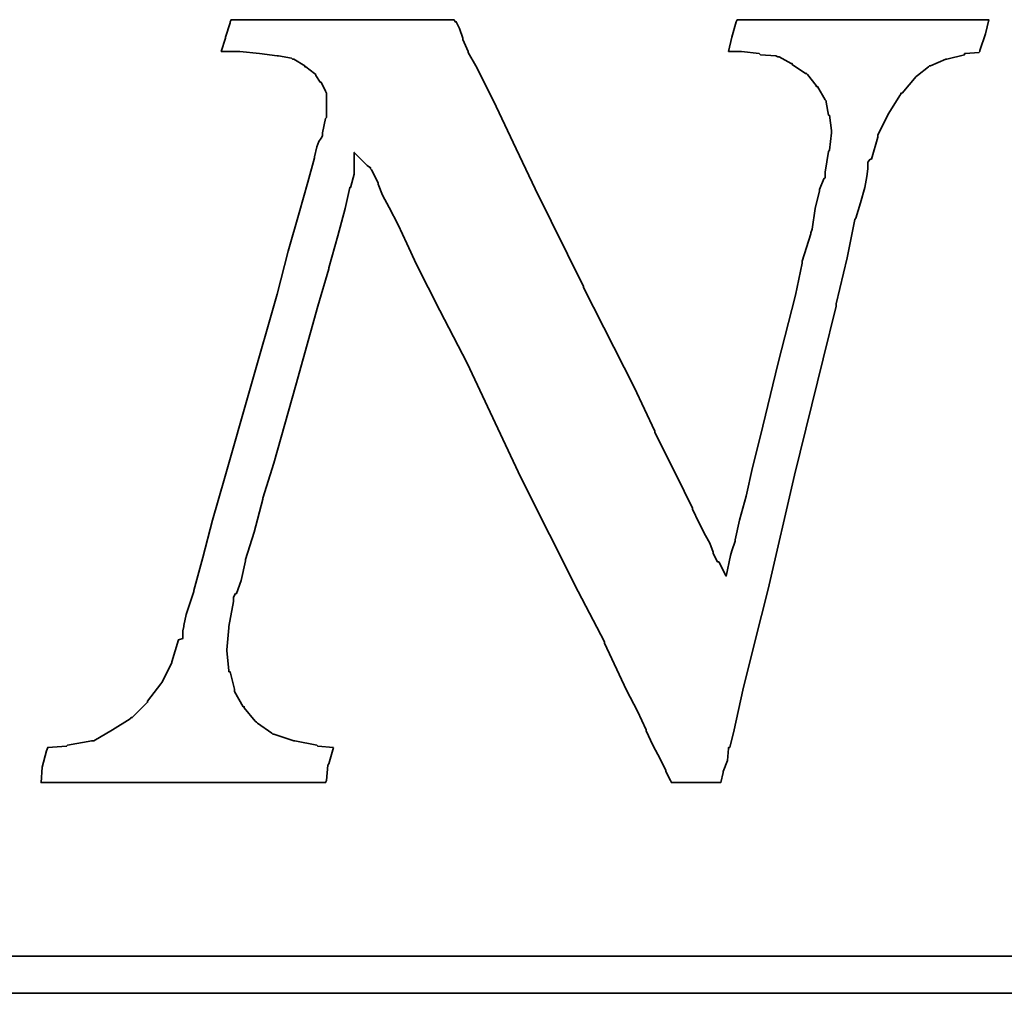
# Model space of a CAD drawing. Header units: millimetres. Extents: x -69 to 445, y -85 to 100.
# Tile 108 of 112: x 297.33 to 299.93, y 2.38 to 4.95. Entities that reach past the tile are written whole.
import ezdxf

# ---------------------------------------------------------------- set-up
doc = ezdxf.new("R2010")
doc.units = ezdxf.units.MM
doc.layers.add('DIM', color=4, linetype='Continuous')
doc.layers.add('layer 1', color=7, linetype='Continuous')

# ---------------------------------------------------------------- blocks, each defined once
blk = doc.blocks.new('TBI MOTION logo(完整正式版)')
at = {"layer": 'layer 1', "color": 22, "lineweight": 35}
for points, knots in [([(58.92625, -7.91875), (58.92625, -7.91875), (58.58625, -7.89375), (58.58625, -7.89375), (58.58625, -7.89375), (58.58625, -7.89375), (58.56625, -7.87125), (58.56625, -7.87125), (58.56625, -7.87125), (58.56625, -7.87125), (58.08375, -7.77375), (58.08375, -7.77375), (58.08375, -7.77375), (58.08375, -7.77375), (58.06125, -7.77375), (58.06125, -7.77375), (58.06125, -7.77375), (58.06125, -7.77375), (57.62625, -7.63125), (57.62625, -7.63125), (57.62625, -7.63125), (57.62625, -7.63125), (57.60625, -7.63125), (57.60625, -7.63125), (57.60625, -7.63125), (57.60625, -7.63125), (57.58125, -7.60625), (57.58125, -7.60625), (57.58125, -7.60625), (57.58125, -7.60625), (57.26625, -7.38875), (57.26625, -7.38875), (57.26625, -7.38875), (57.26625, -7.38875), (57.24625, -7.36875), (57.24625, -7.36875), (57.24625, -7.36875), (57.24625, -7.36875), (57.22125, -7.34375), (57.22125, -7.34375), (57.22125, -7.34375), (57.22125, -7.34375), (56.98125, -7.05375), (56.98125, -7.05375), (56.98125, -7.05375), (56.98125, -7.05375), (56.98125, -7.02875), (56.98125, -7.02875), (56.98125, -7.02875), (56.98125, -7.02875), (56.95625, -7.02875), (56.95625, -7.02875), (56.95625, -7.02875), (56.95625, -7.02875), (56.76625, -6.69625), (56.76625, -6.69625), (56.76625, -6.69625), (56.76625, -6.69625), (56.76625, -6.67125), (56.76625, -6.67125), (56.76625, -6.67125), (56.76625, -6.67125), (56.76625, -6.64875), (56.76625, -6.64875), (56.76625, -6.64875), (56.76625, -6.64875), (56.67125, -6.26375), (56.67125, -6.26375), (56.67125, -6.26375), (56.67125, -6.26375), (56.64625, -6.26375), (56.64625, -6.26375), (56.64625, -6.26375), (56.64625, -6.26375), (56.64625, -6.23875), (56.64625, -6.23875), (56.64625, -6.23875), (56.64625, -6.23875), (56.59625, -5.80875), (56.59625, -5.80875), (56.59625, -5.80875), (56.59625, -5.80875), (56.59625, -5.78375), (56.59625, -5.78375), (56.59625, -5.78375), (56.59625, -5.78375), (56.64625, -5.30375), (56.64625, -5.30375), (56.64625, -5.30375), (56.64625, -5.30375), (56.64625, -5.27875), (56.64625, -5.27875), (56.64625, -5.27875), (56.64625, -5.27875), (56.74125, -4.72875), (56.74125, -4.72875), (56.74125, -4.72875), (56.74125, -4.72875), (56.74125, -4.67875), (56.74125, -4.67875), (56.74125, -4.67875), (56.74125, -4.67875), (56.74125, -4.63375), (56.74125, -4.63375), (56.74125, -4.63375), (56.74125, -4.63375), (56.79125, -4.55875), (56.79125, -4.55875), (56.79125, -4.55875), (56.79125, -4.55875), (56.81125, -4.55875), (56.81125, -4.55875), (56.81125, -4.55875), (56.81125, -4.55875), (56.91125, -4.27375), (56.91125, -4.27375), (56.91125, -4.27375), (56.91125, -4.27375), (57.00625, -3.83874), (57.00625, -3.83874), (57.00625, -3.83874), (57.00625, -3.83874), (57.00625, -3.81374), (57.00625, -3.81374), (57.00625, -3.81374), (57.00625, -3.81374), (57.19875, -3.21374), (57.19875, -3.21374), (57.19875, -3.21374), (57.19875, -3.21374), (57.38625, -2.49625), (57.38625, -2.49625), (57.38625, -2.49625), (57.38625, -2.49625), (57.38625, -2.47374), (57.38625, -2.47374), (57.38625, -2.47374), (57.38625, -2.47374), (57.62625, -1.70375), (57.62625, -1.70375), (57.62625, -1.70375), (57.62625, -1.70375), (58.10625, 0.00125), (58.10625, 0.00125), (58.10625, 0.00125), (58.10625, 0.00125), (58.58625, 1.72625), (58.58625, 1.72625), (58.58625, 1.72625), (58.58625, 1.72625), (58.82625, 2.54125), (58.82625, 2.54125), (58.82625, 2.54125), (58.82625, 2.54125), (58.82625, 2.56374), (58.82625, 2.56374), (58.82625, 2.56374), (58.82625, 2.56374), (59.02125, 3.26125), (59.02125, 3.26125), (59.02125, 3.26125), (59.02125, 3.26125), (59.18625, 3.86125), (59.18625, 3.86125), (59.18625, 3.86125), (59.18625, 3.86125), (59.28625, 4.31875), (59.28625, 4.31875), (59.28625, 4.31875), (59.28625, 4.31875), (59.30625, 4.31875), (59.30625, 4.31875), (59.30625, 4.31875), (59.30625, 4.31875), (59.30625, 4.34125), (59.30625, 4.34125), (59.30625, 4.34125), (59.30625, 4.34125), (59.38125, 4.60625), (59.38125, 4.60625), (59.38125, 4.60625), (59.38125, 4.60625), (59.38125, 4.65125), (59.38125, 4.65125), (59.38125, 4.65125), (59.38125, 4.65125), (59.38125, 5.08625), (59.38125, 5.08625), (59.38125, 5.08625), (59.38125, 5.08625), (59.66625, 4.79624), (59.66625, 4.79624), (59.66625, 4.79624), (59.66625, 4.79624), (59.74125, 4.75124), (59.74125, 4.75124), (59.74125, 4.75124), (59.74125, 4.75124), (59.74125, 4.72624), (59.74125, 4.72624), (59.74125, 4.72624), (59.74125, 4.72624), (59.76125, 4.70124), (59.76125, 4.70124), (59.76125, 4.70124), (59.76125, 4.70124), (59.81125, 4.60625), (59.81125, 4.60625), (59.81125, 4.60625), (59.81125, 4.60625), (59.90625, 4.41125), (59.90625, 4.41125), (59.90625, 4.41125), (59.90625, 4.41125), (59.90625, 4.39125), (59.90625, 4.39125), (59.90625, 4.39125), (59.90625, 4.39125), (60.00375, 4.15124), (60.00375, 4.15124), (60.00375, 4.15124), (60.00375, 4.15124), (60.14625, 3.88374), (60.14625, 3.88374), (60.14625, 3.88374), (60.14625, 3.88374), (60.34125, 3.50124), (60.34125, 3.50124), (60.34125, 3.50124), (60.34125, 3.50124), (60.53125, 3.09125), (60.53125, 3.09125), (60.53125, 3.09125), (60.53125, 3.09125), (60.74625, 2.63625), (60.74625, 2.63625), (60.74625, 2.63625), (60.74625, 2.63625), (61.25125, 1.63124), (61.25125, 1.63124), (61.25125, 1.63124), (61.25125, 1.63124), (61.85125, 0.47625), (61.85125, 0.47625), (61.85125, 0.47625), (61.85125, 0.47625), (63.02625, -2.01874), (63.02625, -2.01874), (63.02625, -2.01874), (63.02625, -2.01874), (64.27625, -4.51374), (64.27625, -4.51374), (64.27625, -4.51374), (64.27625, -4.51374), (64.85125, -5.61375), (64.85125, -5.61375), (64.85125, -5.61375), (64.85125, -5.61375), (64.85125, -5.64125), (64.85125, -5.64125), (64.85125, -5.64125), (64.85125, -5.64125), (65.32875, -6.67125), (65.32875, -6.67125), (65.32875, -6.67125), (65.32875, -6.67125), (65.57125, -7.12875), (65.57125, -7.12875), (65.57125, -7.12875), (65.57125, -7.12875), (65.76125, -7.53625), (65.76125, -7.53625), (65.76125, -7.53625), (65.76125, -7.53625), (65.76125, -7.55625), (65.76125, -7.55625), (65.76125, -7.55625), (65.76125, -7.55625), (65.90375, -7.87125), (65.90375, -7.87125), (65.90375, -7.87125), (65.90375, -7.87125), (66.07125, -8.18125), (66.07125, -8.18125), (66.07125, -8.18125), (66.07125, -8.18125), (66.19125, -8.42375), (66.19125, -8.42375), (66.19125, -8.42375), (66.19125, -8.42375), (66.19125, -8.44375), (66.19125, -8.44375), (66.19125, -8.44375), (66.19125, -8.44375), (66.29125, -8.63875), (66.29125, -8.63875), (66.29125, -8.63875), (66.29125, -8.63875), (66.31125, -8.68625), (66.31125, -8.68625), (66.31125, -8.68625), (66.31125, -8.68625), (66.38375, -8.68625), (66.38375, -8.68625), (66.38375, -8.68625), (66.38375, -8.68625), (66.84125, -8.68625), (66.84125, -8.68625), (66.84125, -8.68625), (66.84125, -8.68625), (67.29625, -8.68625), (67.29625, -8.68625), (67.29625, -8.68625), (67.29625, -8.68625), (67.36625, -8.68625), (67.36625, -8.68625), (67.36625, -8.68625), (67.36625, -8.68625), (67.39125, -8.68625), (67.39125, -8.68625), (67.39125, -8.68625), (67.39125, -8.68625), (67.44125, -8.46875), (67.44125, -8.46875), (67.44125, -8.46875), (67.44125, -8.46875), (67.44125, -8.44375), (67.44125, -8.44375), (67.44125, -8.44375), (67.44125, -8.44375), (67.53625, -8.20375), (67.53625, -8.20375), (67.53625, -8.20375), (67.53625, -8.20375), (67.56125, -7.94375), (67.56125, -7.94375), (67.56125, -7.94375), (67.56125, -7.94375), (67.56125, -7.91875), (67.56125, -7.91875), (67.56125, -7.91875), (67.56125, -7.91875), (67.58625, -7.91875), (67.58625, -7.91875), (67.58625, -7.91875), (67.58625, -7.91875), (67.68125, -7.53625), (67.68125, -7.53625), (67.68125, -7.53625), (67.68125, -7.53625), (67.87375, -6.67125), (67.87375, -6.67125), (67.87375, -6.67125), (67.87375, -6.67125), (68.13625, -5.61375), (68.13625, -5.61375), (68.13625, -5.61375), (68.13625, -5.61375), (68.42375, -4.46374), (68.42375, -4.46374), (68.42375, -4.46374), (68.42375, -4.46374), (68.99875, -1.96874), (68.99875, -1.96874), (68.99875, -1.96874), (68.99875, -1.96874), (69.62625, 0.57625), (69.62625, 0.57625), (69.62625, 0.57625), (69.62625, 0.57625), (69.91125, 1.72625), (69.91125, 1.72625), (69.91125, 1.72625), (69.91125, 1.72625), (69.91125, 1.77625), (69.91125, 1.77625), (69.91125, 1.77625), (69.91125, 1.77625), (70.15125, 2.78124), (70.15125, 2.78124), (70.15125, 2.78124), (70.15125, 2.78124), (70.32125, 3.62125), (70.32125, 3.62125), (70.32125, 3.62125), (70.32125, 3.62125), (70.34125, 3.64625), (70.34125, 3.64625), (70.34125, 3.64625), (70.34125, 3.64625), (70.44125, 3.98125), (70.44125, 3.98125), (70.44125, 3.98125), (70.44125, 3.98125), (70.53625, 4.31875), (70.53625, 4.31875), (70.53625, 4.31875), (70.53625, 4.31875), (70.58125, 4.55875), (70.58125, 4.55875), (70.58125, 4.55875), (70.58125, 4.55875), (70.60625, 4.72624), (70.60625, 4.72624), (70.60625, 4.72624), (70.60625, 4.72624), (70.60625, 4.79624), (70.60625, 4.79624), (70.60625, 4.79624), (70.60625, 4.79624), (70.60625, 4.87125), (70.60625, 4.87125), (70.60625, 4.87125), (70.60625, 4.87125), (70.65625, 4.94125), (70.65625, 4.94125), (70.65625, 4.94125), (70.65625, 4.94125), (70.68125, 4.94125), (70.68125, 4.94125), (70.68125, 4.94125), (70.68125, 4.94125), (70.82125, 5.42125), (70.82125, 5.42125), (70.82125, 5.42125), (70.82125, 5.42125), (70.82125, 5.44625), (70.82125, 5.44625), (70.82125, 5.44625), (70.82125, 5.44625), (70.82125, 5.47125), (70.82125, 5.47125), (70.82125, 5.47125), (70.82125, 5.47125), (71.06125, 5.94625), (71.06125, 5.94625), (71.06125, 5.94625), (71.06125, 5.94625), (71.30125, 6.33124), (71.30125, 6.33124), (71.30125, 6.33124), (71.30125, 6.33124), (71.32625, 6.35625), (71.32625, 6.35625), (71.32625, 6.35625), (71.32625, 6.35625), (71.32625, 6.38124), (71.32625, 6.38124), (71.32625, 6.38124), (71.32625, 6.38124), (71.35125, 6.38124), (71.35125, 6.38124), (71.35125, 6.38124), (71.35125, 6.38124), (71.66125, 6.74125), (71.66125, 6.74125), (71.66125, 6.74125), (71.66125, 6.74125), (71.68625, 6.76625), (71.68625, 6.76625), (71.68625, 6.76625), (71.68625, 6.76625), (71.92625, 6.95624), (71.92625, 6.95624), (71.92625, 6.95624), (71.92625, 6.95624), (71.95125, 6.98125), (71.95125, 6.98125), (71.95125, 6.98125), (71.95125, 6.98125), (71.97625, 6.98125), (71.97625, 6.98125), (71.97625, 6.98125), (71.97625, 6.98125), (72.31125, 7.12624), (72.31125, 7.12624), (72.31125, 7.12624), (72.31125, 7.12624), (72.33375, 7.12624), (72.33375, 7.12624), (72.33375, 7.12624), (72.33375, 7.12624), (72.71625, 7.21875), (72.71625, 7.21875), (72.71625, 7.21875), (72.71625, 7.21875), (72.71625, 7.24624), (72.71625, 7.24624), (72.71625, 7.24624), (72.71625, 7.24624), (72.74125, 7.24624), (72.74125, 7.24624), (72.74125, 7.24624), (72.74125, 7.24624), (73.03124, 7.26624), (73.03124, 7.26624), (73.03124, 7.26624), (73.03124, 7.26624), (73.05375, 7.29125), (73.05375, 7.29125), (73.05375, 7.29125), (73.05375, 7.29125), (73.05375, 7.31625), (73.05375, 7.31625), (73.05375, 7.31625), (73.05375, 7.31625), (73.17625, 7.67625), (73.17625, 7.67625), (73.17625, 7.67625), (73.17625, 7.67625), (73.24625, 7.98625), (73.24625, 7.98625), (73.24625, 7.98625), (73.24625, 7.98625), (73.19625, 7.98625), (73.19625, 7.98625), (73.19625, 7.98625), (73.19625, 7.98625), (72.93625, 7.98625), (72.93625, 7.98625), (72.93625, 7.98625), (72.93625, 7.98625), (72.55125, 7.98625), (72.55125, 7.98625), (72.55125, 7.98625), (72.55125, 7.98625), (72.09625, 7.98625), (72.09625, 7.98625), (72.09625, 7.98625), (72.09625, 7.98625), (71.64125, 7.98625), (71.64125, 7.98625), (71.64125, 7.98625), (71.64125, 7.98625), (70.53625, 7.98625), (70.53625, 7.98625), (70.53625, 7.98625), (70.53625, 7.98625), (69.47875, 7.98625), (69.47875, 7.98625), (69.47875, 7.98625), (69.47875, 7.98625), (68.95125, 7.98625), (68.95125, 7.98625), (68.95125, 7.98625), (68.95125, 7.98625), (68.52125, 7.98625), (68.52125, 7.98625), (68.52125, 7.98625), (68.52125, 7.98625), (68.13625, 7.98625), (68.13625, 7.98625), (68.13625, 7.98625), (68.13625, 7.98625), (67.87375, 7.98625), (67.87375, 7.98625), (67.87375, 7.98625), (67.87375, 7.98625), (67.75125, 7.98625), (67.75125, 7.98625), (67.75125, 7.98625), (67.75125, 7.98625), (67.72625, 7.94125), (67.72625, 7.94125), (67.72625, 7.94125), (67.72625, 7.94125), (67.63125, 7.60625), (67.63125, 7.60625), (67.63125, 7.60625), (67.63125, 7.60625), (67.56125, 7.29125), (67.56125, 7.29125), (67.56125, 7.29125), (67.56125, 7.29125), (67.72625, 7.29125), (67.72625, 7.29125), (67.72625, 7.29125), (67.72625, 7.29125), (67.82625, 7.29125), (67.82625, 7.29125), (67.82625, 7.29125), (67.82625, 7.29125), (67.84625, 7.29125), (67.84625, 7.29125), (67.84625, 7.29125), (67.84625, 7.29125), (68.23125, 7.24624), (68.23125, 7.24624), (68.23125, 7.24624), (68.23125, 7.24624), (68.25875, 7.21875), (68.25875, 7.21875), (68.25875, 7.21875), (68.25875, 7.21875), (68.59125, 7.19624), (68.59125, 7.19624), (68.59125, 7.19624), (68.59125, 7.19624), (68.64125, 7.17125), (68.64125, 7.17125), (68.64125, 7.17125), (68.64125, 7.17125), (68.66625, 7.17125), (68.66625, 7.17125), (68.66625, 7.17125), (68.66625, 7.17125), (68.92625, 7.02624), (68.92625, 7.02624), (68.92625, 7.02624), (68.92625, 7.02624), (68.95125, 7.02624), (68.95125, 7.02624), (68.95125, 7.02624), (68.95125, 7.02624), (68.95125, 7.00624), (68.95125, 7.00624), (68.95125, 7.00624), (68.95125, 7.00624), (69.23875, 6.81125), (69.23875, 6.81125), (69.23875, 6.81125), (69.23875, 6.81125), (69.26625, 6.81125), (69.26625, 6.81125), (69.26625, 6.81125), (69.26625, 6.81125), (69.28625, 6.78625), (69.28625, 6.78625), (69.28625, 6.78625), (69.28625, 6.78625), (69.47875, 6.54875), (69.47875, 6.54875), (69.47875, 6.54875), (69.47875, 6.54875), (69.47875, 6.52375), (69.47875, 6.52375), (69.47875, 6.52375), (69.47875, 6.52375), (69.50625, 6.52375), (69.50625, 6.52375), (69.50625, 6.52375), (69.50625, 6.52375), (69.67125, 6.23625), (69.67125, 6.23625), (69.67125, 6.23625), (69.67125, 6.23625), (69.69375, 6.21125), (69.69375, 6.21125), (69.69375, 6.21125), (69.69375, 6.21125), (69.69375, 6.18625), (69.69375, 6.18625), (69.69375, 6.18625), (69.69375, 6.18625), (69.74625, 5.89875), (69.74625, 5.89875), (69.74625, 5.89875), (69.74625, 5.89875), (69.76625, 5.89875), (69.76625, 5.89875), (69.76625, 5.89875), (69.76625, 5.89875), (69.81375, 5.56625), (69.81375, 5.56625), (69.81375, 5.56625), (69.81375, 5.56625), (69.81375, 5.54125), (69.81375, 5.54125), (69.81375, 5.54125), (69.81375, 5.54125), (69.81375, 5.51625), (69.81375, 5.51625), (69.81375, 5.51625), (69.81375, 5.51625), (69.76625, 5.13125), (69.76625, 5.13125), (69.76625, 5.13125), (69.76625, 5.13125), (69.74625, 5.10874), (69.74625, 5.10874), (69.74625, 5.10874), (69.74625, 5.10874), (69.67125, 4.65125), (69.67125, 4.65125), (69.67125, 4.65125), (69.67125, 4.65125), (69.67125, 4.55875), (69.67125, 4.55875), (69.67125, 4.55875), (69.67125, 4.55875), (69.67125, 4.53125), (69.67125, 4.53125), (69.67125, 4.53125), (69.67125, 4.53125), (69.64625, 4.50874), (69.64625, 4.50874), (69.64625, 4.50874), (69.64625, 4.50874), (69.55125, 4.27125), (69.55125, 4.27125), (69.55125, 4.27125), (69.55125, 4.27125), (69.55125, 4.24625), (69.55125, 4.24625), (69.55125, 4.24625), (69.55125, 4.24625), (69.45375, 3.86125), (69.45375, 3.86125), (69.45375, 3.86125), (69.45375, 3.86125), (69.38625, 3.40624), (69.38625, 3.40624), (69.38625, 3.40624), (69.38625, 3.40624), (69.35875, 3.33125), (69.35875, 3.33125), (69.35875, 3.33125), (69.35875, 3.33125), (69.35875, 3.30875), (69.35875, 3.30875), (69.35875, 3.30875), (69.35875, 3.30875), (69.16625, 2.71125), (69.16625, 2.71125), (69.16625, 2.71125), (69.16625, 2.71125), (69.16625, 2.66375), (69.16625, 2.66375), (69.16625, 2.66375), (69.16625, 2.66375), (69.02625, 1.96374), (69.02625, 1.96374), (69.02625, 1.96374), (69.02625, 1.96374), (68.64125, 0.45624), (68.64125, 0.45624), (68.64125, 0.45624), (68.64125, 0.45624), (68.25875, -1.10625), (68.25875, -1.10625), (68.25875, -1.10625), (68.25875, -1.10625), (68.08625, -1.80125), (68.08625, -1.80125), (68.08625, -1.80125), (68.08625, -1.80125), (67.94625, -2.42625), (67.94625, -2.42625), (67.94625, -2.42625), (67.94625, -2.42625), (67.80125, -2.95375), (67.80125, -2.95375), (67.80125, -2.95375), (67.80125, -2.95375), (67.70625, -3.38375), (67.70625, -3.38375), (67.70625, -3.38375), (67.70625, -3.38375), (67.70625, -3.40875), (67.70625, -3.40875), (67.70625, -3.40875), (67.70625, -3.40875), (67.63125, -3.62375), (67.63125, -3.62375), (67.63125, -3.62375), (67.63125, -3.62375), (67.60625, -3.72125), (67.60625, -3.72125), (67.60625, -3.72125), (67.60625, -3.72125), (67.51125, -4.17375), (67.51125, -4.17375), (67.51125, -4.17375), (67.51125, -4.17375), (67.34625, -3.86374), (67.34625, -3.86374), (67.34625, -3.86374), (67.34625, -3.86374), (67.32125, -3.86374), (67.32125, -3.86374), (67.32125, -3.86374), (67.32125, -3.86374), (67.27125, -3.76874), (67.27125, -3.76874), (67.27125, -3.76874), (67.27125, -3.76874), (67.22625, -3.67374), (67.22625, -3.67374), (67.22625, -3.67374), (67.22625, -3.67374), (67.22625, -3.64875), (67.22625, -3.64875), (67.22625, -3.64875), (67.22625, -3.64875), (67.15125, -3.45375), (67.15125, -3.45375), (67.15125, -3.45375), (67.15125, -3.45375), (67.05625, -3.28875), (67.05625, -3.28875), (67.05625, -3.28875), (67.05625, -3.28875), (66.91125, -3.00125), (66.91125, -3.00125), (66.91125, -3.00125), (66.91125, -3.00125), (66.77125, -2.71375), (66.77125, -2.71375), (66.77125, -2.71375), (66.77125, -2.71375), (66.77125, -2.68875), (66.77125, -2.68875), (66.77125, -2.68875), (66.77125, -2.68875), (66.41125, -1.94374), (66.41125, -1.94374), (66.41125, -1.94374), (66.41125, -1.94374), (65.95125, -1.03375), (65.95125, -1.03375), (65.95125, -1.03375), (65.95125, -1.03375), (65.95125, -1.00875), (65.95125, -1.00875), (65.95125, -1.00875), (65.95125, -1.00875), (65.49625, -0.04874), (65.49625, -0.04874), (65.49625, -0.04874), (65.49625, -0.04874), (64.39375, 2.13624), (64.39375, 2.13624), (64.39375, 2.13624), (64.39375, 2.13624), (64.39375, 2.15624), (64.39375, 2.15624), (64.39375, 2.15624), (64.39375, 2.15624), (63.33625, 4.29125), (63.33625, 4.29125), (63.33625, 4.29125), (63.33625, 4.29125), (62.85625, 5.30125), (62.85625, 5.30125), (62.85625, 5.30125), (62.85625, 5.30125), (62.42625, 6.21125), (62.42625, 6.21125), (62.42625, 6.21125), (62.42625, 6.21125), (62.04125, 6.98125), (62.04125, 6.98125), (62.04125, 6.98125), (62.04125, 6.98125), (61.87375, 7.26624), (61.87375, 7.26624), (61.87375, 7.26624), (61.87375, 7.26624), (61.87375, 7.29125), (61.87375, 7.29125), (61.87375, 7.29125), (61.87375, 7.29125), (61.75625, 7.55625), (61.75625, 7.55625), (61.75625, 7.55625), (61.75625, 7.55625), (61.75625, 7.58124), (61.75625, 7.58124), (61.75625, 7.58124), (61.75625, 7.58124), (61.68375, 7.79375), (61.68375, 7.79375), (61.68375, 7.79375), (61.68375, 7.79375), (61.61125, 7.94125), (61.61125, 7.94125), (61.61125, 7.94125), (61.61125, 7.94125), (61.58625, 7.94125), (61.58625, 7.94125), (61.58625, 7.94125), (61.58625, 7.94125), (61.56375, 7.98625), (61.56375, 7.98625), (61.56375, 7.98625), (61.56375, 7.98625), (61.41875, 7.98625), (61.41875, 7.98625), (61.41875, 7.98625), (61.41875, 7.98625), (61.18125, 7.98625), (61.18125, 7.98625), (61.18125, 7.98625), (61.18125, 7.98625), (60.84125, 7.98625), (60.84125, 7.98625), (60.84125, 7.98625), (60.84125, 7.98625), (60.02625, 7.98625), (60.02625, 7.98625), (60.02625, 7.98625), (60.02625, 7.98625), (59.11625, 7.98625), (59.11625, 7.98625), (59.11625, 7.98625), (59.11625, 7.98625), (58.15625, 7.98625), (58.15625, 7.98625), (58.15625, 7.98625), (58.15625, 7.98625), (57.34125, 7.98625), (57.34125, 7.98625), (57.34125, 7.98625), (57.34125, 7.98625), (57.00625, 7.98625), (57.00625, 7.98625), (57.00625, 7.98625), (57.00625, 7.98625), (56.76625, 7.98625), (56.76625, 7.98625), (56.76625, 7.98625), (56.76625, 7.98625), (56.69125, 7.98625), (56.69125, 7.98625), (56.69125, 7.98625), (56.69125, 7.98625), (56.67125, 7.94125), (56.67125, 7.94125), (56.67125, 7.94125), (56.67125, 7.94125), (56.67125, 7.91625), (56.67125, 7.91625), (56.67125, 7.91625), (56.67125, 7.91625), (56.57125, 7.60625), (56.57125, 7.60625), (56.57125, 7.60625), (56.57125, 7.60625), (56.57125, 7.58124), (56.57125, 7.58124), (56.57125, 7.58124), (56.57125, 7.58124), (56.47625, 7.29125), (56.47625, 7.29125), (56.47625, 7.29125), (56.47625, 7.29125), (56.57125, 7.29125), (56.57125, 7.29125), (56.57125, 7.29125), (56.57125, 7.29125), (56.76625, 7.29125), (56.76625, 7.29125), (56.76625, 7.29125), (56.76625, 7.29125), (56.86125, 7.29125), (56.86125, 7.29125), (56.86125, 7.29125), (56.86125, 7.29125), (56.88625, 7.29125), (56.88625, 7.29125), (56.88625, 7.29125), (56.88625, 7.29125), (57.31625, 7.24624), (57.31625, 7.24624), (57.31625, 7.24624), (57.31625, 7.24624), (57.70125, 7.19624), (57.70125, 7.19624), (57.70125, 7.19624), (57.70125, 7.19624), (57.72625, 7.19624), (57.72625, 7.19624), (57.72625, 7.19624), (57.72625, 7.19624), (58.01125, 7.14624), (58.01125, 7.14624), (58.01125, 7.14624), (58.01125, 7.14624), (58.03625, 7.12624), (58.03625, 7.12624), (58.03625, 7.12624), (58.03625, 7.12624), (58.06125, 7.12624), (58.06125, 7.12624), (58.06125, 7.12624), (58.06125, 7.12624), (58.30125, 6.98125), (58.30125, 6.98125), (58.30125, 6.98125), (58.30125, 6.98125), (58.30125, 6.95624), (58.30125, 6.95624), (58.30125, 6.95624), (58.30125, 6.95624), (58.32375, 6.95624), (58.32375, 6.95624), (58.32375, 6.95624), (58.32375, 6.95624), (58.51625, 6.81125), (58.51625, 6.81125), (58.51625, 6.81125), (58.51625, 6.81125), (58.54125, 6.78625), (58.54125, 6.78625), (58.54125, 6.78625), (58.54125, 6.78625), (58.54125, 6.76625), (58.54125, 6.76625), (58.54125, 6.76625), (58.54125, 6.76625), (58.63625, 6.62124), (58.63625, 6.62124), (58.63625, 6.62124), (58.63625, 6.62124), (58.65875, 6.62124), (58.65875, 6.62124), (58.65875, 6.62124), (58.65875, 6.62124), (58.75625, 6.42625), (58.75625, 6.42625), (58.75625, 6.42625), (58.75625, 6.42625), (58.77875, 6.38124), (58.77875, 6.38124), (58.77875, 6.38124), (58.77875, 6.38124), (58.77875, 6.33124), (58.77875, 6.33124), (58.77875, 6.33124), (58.77875, 6.33124), (58.77875, 6.09125), (58.77875, 6.09125), (58.77875, 6.09125), (58.77875, 6.09125), (58.77875, 5.85125), (58.77875, 5.85125), (58.77875, 5.85125), (58.77875, 5.85125), (58.75625, 5.82625), (58.75625, 5.82625), (58.75625, 5.82625), (58.75625, 5.82625), (58.68625, 5.51625), (58.68625, 5.51625), (58.68625, 5.51625), (58.68625, 5.51625), (58.68625, 5.47125), (58.68625, 5.47125), (58.68625, 5.47125), (58.68625, 5.47125), (58.68625, 5.44625), (58.68625, 5.44625), (58.68625, 5.44625), (58.68625, 5.44625), (58.65875, 5.39625), (58.65875, 5.39625), (58.65875, 5.39625), (58.65875, 5.39625), (58.61125, 5.32624), (58.61125, 5.32624), (58.61125, 5.32624), (58.61125, 5.32624), (58.56625, 5.20375), (58.56625, 5.20375), (58.56625, 5.20375), (58.56625, 5.20375), (58.51625, 4.99125), (58.51625, 4.99125), (58.51625, 4.99125), (58.51625, 4.99125), (58.51625, 4.96625), (58.51625, 4.96625), (58.51625, 4.96625), (58.51625, 4.96625), (58.37125, 4.43625), (58.37125, 4.43625), (58.37125, 4.43625), (58.37125, 4.43625), (58.18125, 3.76625), (58.18125, 3.76625), (58.18125, 3.76625), (58.18125, 3.76625), (57.94125, 2.92624), (57.94125, 2.92624), (57.94125, 2.92624), (57.94125, 2.92624), (57.70125, 1.98874), (57.70125, 1.98874), (57.70125, 1.98874), (57.70125, 1.98874), (57.12625, -0.02374), (57.12625, -0.02374), (57.12625, -0.02374), (57.12625, -0.02374), (56.55125, -2.03875), (56.55125, -2.03875), (56.55125, -2.03875), (56.55125, -2.03875), (56.28625, -2.95375), (56.28625, -2.95375), (56.28625, -2.95375), (56.28625, -2.95375), (56.07125, -3.76874), (56.07125, -3.76874), (56.07125, -3.76874), (56.07125, -3.76874), (55.87625, -4.48874), (55.87625, -4.48874), (55.87625, -4.48874), (55.87625, -4.48874), (55.87625, -4.51374), (55.87625, -4.51374), (55.87625, -4.51374), (55.87625, -4.51374), (55.71125, -5.01625), (55.71125, -5.01625), (55.71125, -5.01625), (55.71125, -5.01625), (55.66125, -5.25375), (55.66125, -5.25375), (55.66125, -5.25375), (55.66125, -5.25375), (55.66125, -5.27875), (55.66125, -5.27875), (55.66125, -5.27875), (55.66125, -5.27875), (55.63625, -5.37375), (55.63625, -5.37375), (55.63625, -5.37375), (55.63625, -5.37375), (55.63625, -5.42375), (55.63625, -5.42375), (55.63625, -5.42375), (55.63625, -5.42375), (55.63625, -5.54125), (55.63625, -5.54125), (55.63625, -5.54125), (55.63625, -5.54125), (55.54125, -5.56875), (55.54125, -5.56875), (55.54125, -5.56875), (55.54125, -5.56875), (55.39625, -6.04875), (55.39625, -6.04875), (55.39625, -6.04875), (55.39625, -6.04875), (55.39625, -6.06875), (55.39625, -6.06875), (55.39625, -6.06875), (55.39625, -6.06875), (55.18125, -6.50375), (55.18125, -6.50375), (55.18125, -6.50375), (55.18125, -6.50375), (55.15625, -6.52875), (55.15625, -6.52875), (55.15625, -6.52875), (55.15625, -6.52875), (54.86875, -6.91125), (54.86875, -6.91125), (54.86875, -6.91125), (54.86875, -6.91125), (54.86875, -6.93375), (54.86875, -6.93375), (54.86875, -6.93375), (54.86875, -6.93375), (54.53125, -7.26875), (54.53125, -7.26875), (54.53125, -7.26875), (54.53125, -7.26875), (54.51125, -7.26875), (54.51125, -7.26875), (54.51125, -7.26875), (54.51125, -7.26875), (54.48625, -7.29625), (54.48625, -7.29625), (54.48625, -7.29625), (54.48625, -7.29625), (54.10375, -7.53625), (54.10375, -7.53625), (54.10375, -7.53625), (54.10375, -7.53625), (53.69625, -7.77375), (53.69625, -7.77375), (53.69625, -7.77375), (53.69625, -7.77375), (53.67125, -7.77375), (53.67125, -7.77375), (53.67125, -7.77375), (53.67125, -7.77375), (53.64625, -7.77375), (53.64625, -7.77375), (53.64625, -7.77375), (53.64625, -7.77375), (53.11625, -7.87125), (53.11625, -7.87125), (53.11625, -7.87125), (53.11625, -7.87125), (53.09625, -7.89375), (53.09625, -7.89375), (53.09625, -7.89375), (53.09625, -7.89375), (52.68625, -7.91875), (52.68625, -7.91875), (52.68625, -7.91875), (52.68625, -7.91875), (52.66125, -7.99125), (52.66125, -7.99125), (52.66125, -7.99125), (52.66125, -7.99125), (52.56625, -8.34875), (52.56625, -8.34875), (52.56625, -8.34875), (52.56625, -8.34875), (52.54125, -8.68625), (52.54125, -8.68625), (52.54125, -8.68625), (52.54125, -8.68625), (52.58875, -8.68625), (52.58875, -8.68625), (52.58875, -8.68625), (52.58875, -8.68625), (52.87625, -8.68625), (52.87625, -8.68625), (52.87625, -8.68625), (52.87625, -8.68625), (53.33625, -8.68625), (53.33625, -8.68625), (53.33625, -8.68625), (53.33625, -8.68625), (53.79125, -8.68625), (53.79125, -8.68625), (53.79125, -8.68625), (53.79125, -8.68625), (54.36625, -8.68625), (54.36625, -8.68625), (54.36625, -8.68625), (54.36625, -8.68625), (55.59125, -8.68625), (55.59125, -8.68625), (55.59125, -8.68625), (55.59125, -8.68625), (56.76625, -8.68625), (56.76625, -8.68625), (56.76625, -8.68625), (56.76625, -8.68625), (57.34125, -8.68625), (57.34125, -8.68625), (57.34125, -8.68625), (57.34125, -8.68625), (57.82125, -8.68625), (57.82125, -8.68625), (57.82125, -8.68625), (57.82125, -8.68625), (58.25125, -8.68625), (58.25125, -8.68625), (58.25125, -8.68625), (58.25125, -8.68625), (58.58625, -8.68625), (58.58625, -8.68625), (58.58625, -8.68625), (58.58625, -8.68625), (58.75625, -8.68625), (58.75625, -8.68625), (58.75625, -8.68625), (58.75625, -8.68625), (58.77875, -8.63875), (58.77875, -8.63875), (58.77875, -8.63875), (58.77875, -8.63875), (58.80625, -8.30375), (58.80625, -8.30375), (58.80625, -8.30375), (58.80625, -8.30375), (58.82625, -8.27875), (58.82625, -8.27875), (58.82625, -8.27875), (58.82625, -8.27875), (58.92625, -7.91875), (58.92625, -7.91875)], [0, 0, 0, 0, 0.003125, 0.003125, 0.003125, 0.003125, 0.00625, 0.00625, 0.00625, 0.00625, 0.009375, 0.009375, 0.009375, 0.009375, 0.0125, 0.0125, 0.0125, 0.0125, 0.015625, 0.015625, 0.015625, 0.015625, 0.01875, 0.01875, 0.01875, 0.01875, 0.021875, 0.021875, 0.021875, 0.021875, 0.025, 0.025, 0.025, 0.025, 0.028125, 0.028125, 0.028125, 0.028125, 0.03125, 0.03125, 0.03125, 0.03125, 0.034375, 0.034375, 0.034375, 0.034375, 0.0375, 0.0375, 0.0375, 0.0375, 0.040625, 0.040625, 0.040625, 0.040625, 0.04375, 0.04375, 0.04375, 0.04375, 0.046875, 0.046875, 0.046875, 0.046875, 0.05, 0.05, 0.05, 0.05, 0.053125, 0.053125, 0.053125, 0.053125, 0.05625, 0.05625, 0.05625, 0.05625, 0.059375, 0.059375, 0.059375, 0.059375, 0.0625, 0.0625, 0.0625, 0.0625, 0.065625, 0.065625, 0.065625, 0.065625, 0.06875, 0.06875, 0.06875, 0.06875, 0.071875, 0.071875, 0.071875, 0.071875, 0.075, 0.075, 0.075, 0.075, 0.078125, 0.078125, 0.078125, 0.078125, 0.08125, 0.08125, 0.08125, 0.08125, 0.084375, 0.084375, 0.084375, 0.084375, 0.0875, 0.0875, 0.0875, 0.0875, 0.090625, 0.090625, 0.090625, 0.090625, 0.09375, 0.09375, 0.09375, 0.09375, 0.096875, 0.096875, 0.096875, 0.096875, 0.1, 0.1, 0.1, 0.1, 0.103125, 0.103125, 0.103125, 0.103125, 0.10625, 0.10625, 0.10625, 0.10625, 0.109375, 0.109375, 0.109375, 0.109375, 0.1125, 0.1125, 0.1125, 0.1125, 0.115625, 0.115625, 0.115625, 0.115625, 0.11875, 0.11875, 0.11875, 0.11875, 0.121875, 0.121875, 0.121875, 0.121875, 0.125, 0.125, 0.125, 0.125, 0.128125, 0.128125, 0.128125, 0.128125, 0.13125, 0.13125, 0.13125, 0.13125, 0.134375, 0.134375, 0.134375, 0.134375, 0.1375, 0.1375, 0.1375, 0.1375, 0.140625, 0.140625, 0.140625, 0.140625, 0.14375, 0.14375, 0.14375, 0.14375, 0.146875, 0.146875, 0.146875, 0.146875, 0.15, 0.15, 0.15, 0.15, 0.153125, 0.153125, 0.153125, 0.153125, 0.15625, 0.15625, 0.15625, 0.15625, 0.159375, 0.159375, 0.159375, 0.159375, 0.1625, 0.1625, 0.1625, 0.1625, 0.165625, 0.165625, 0.165625, 0.165625, 0.16875, 0.16875, 0.16875, 0.16875, 0.171875, 0.171875, 0.171875, 0.171875, 0.175, 0.175, 0.175, 0.175, 0.178125, 0.178125, 0.178125, 0.178125, 0.18125, 0.18125, 0.18125, 0.18125, 0.184375, 0.184375, 0.184375, 0.184375, 0.1875, 0.1875, 0.1875, 0.1875, 0.190625, 0.190625, 0.190625, 0.190625, 0.19375, 0.19375, 0.19375, 0.19375, 0.196875, 0.196875, 0.196875, 0.196875, 0.2, 0.2, 0.2, 0.2, 0.203125, 0.203125, 0.203125, 0.203125, 0.20625, 0.20625, 0.20625, 0.20625, 0.209375, 0.209375, 0.209375, 0.209375, 0.2125, 0.2125, 0.2125, 0.2125, 0.215625, 0.215625, 0.215625, 0.215625, 0.21875, 0.21875, 0.21875, 0.21875, 0.221875, 0.221875, 0.221875, 0.221875, 0.225, 0.225, 0.225, 0.225, 0.228125, 0.228125, 0.228125, 0.228125, 0.23125, 0.23125, 0.23125, 0.23125, 0.234375, 0.234375, 0.234375, 0.234375, 0.2375, 0.2375, 0.2375, 0.2375, 0.240625, 0.240625, 0.240625, 0.240625, 0.24375, 0.24375, 0.24375, 0.24375, 0.246875, 0.246875, 0.246875, 0.246875, 0.25, 0.25, 0.25, 0.25, 0.253125, 0.253125, 0.253125, 0.253125, 0.25625, 0.25625, 0.25625, 0.25625, 0.259375, 0.259375, 0.259375, 0.259375, 0.2625, 0.2625, 0.2625, 0.2625, 0.265625, 0.265625, 0.265625, 0.265625, 0.26875, 0.26875, 0.26875, 0.26875, 0.271875, 0.271875, 0.271875, 0.271875, 0.275, 0.275, 0.275, 0.275, 0.278125, 0.278125, 0.278125, 0.278125, 0.28125, 0.28125, 0.28125, 0.28125, 0.284375, 0.284375, 0.284375, 0.284375, 0.2875, 0.2875, 0.2875, 0.2875, 0.290625, 0.290625, 0.290625, 0.290625, 0.29375, 0.29375, 0.29375, 0.29375, 0.296875, 0.296875, 0.296875, 0.296875, 0.3, 0.3, 0.3, 0.3, 0.303125, 0.303125, 0.303125, 0.303125, 0.30625, 0.30625, 0.30625, 0.30625, 0.309375, 0.309375, 0.309375, 0.309375, 0.3125, 0.3125, 0.3125, 0.3125, 0.315625, 0.315625, 0.315625, 0.315625, 0.31875, 0.31875, 0.31875, 0.31875, 0.321875, 0.321875, 0.321875, 0.321875, 0.325, 0.325, 0.325, 0.325, 0.328125, 0.328125, 0.328125, 0.328125, 0.33125, 0.33125, 0.33125, 0.33125, 0.334375, 0.334375, 0.334375, 0.334375, 0.3375, 0.3375, 0.3375, 0.3375, 0.340625, 0.340625, 0.340625, 0.340625, 0.34375, 0.34375, 0.34375, 0.34375, 0.346875, 0.346875, 0.346875, 0.346875, 0.35, 0.35, 0.35, 0.35, 0.353125, 0.353125, 0.353125, 0.353125, 0.35625, 0.35625, 0.35625, 0.35625, 0.359375, 0.359375, 0.359375, 0.359375, 0.3625, 0.3625, 0.3625, 0.3625, 0.365625, 0.365625, 0.365625, 0.365625, 0.36875, 0.36875, 0.36875, 0.36875, 0.371875, 0.371875, 0.371875, 0.371875, 0.375, 0.375, 0.375, 0.375, 0.378125, 0.378125, 0.378125, 0.378125, 0.38125, 0.38125, 0.38125, 0.38125, 0.384375, 0.384375, 0.384375, 0.384375, 0.3875, 0.3875, 0.3875, 0.3875, 0.390625, 0.390625, 0.390625, 0.390625, 0.39375, 0.39375, 0.39375, 0.39375, 0.396875, 0.396875, 0.396875, 0.396875, 0.4, 0.4, 0.4, 0.4, 0.403125, 0.403125, 0.403125, 0.403125, 0.40625, 0.40625, 0.40625, 0.40625, 0.409375, 0.409375, 0.409375, 0.409375, 0.4125, 0.4125, 0.4125, 0.4125, 0.415625, 0.415625, 0.415625, 0.415625, 0.41875, 0.41875, 0.41875, 0.41875, 0.421875, 0.421875, 0.421875, 0.421875, 0.425, 0.425, 0.425, 0.425, 0.428125, 0.428125, 0.428125, 0.428125, 0.43125, 0.43125, 0.43125, 0.43125, 0.434375, 0.434375, 0.434375, 0.434375, 0.4375, 0.4375, 0.4375, 0.4375, 0.440625, 0.440625, 0.440625, 0.440625, 0.44375, 0.44375, 0.44375, 0.44375, 0.446875, 0.446875, 0.446875, 0.446875, 0.45, 0.45, 0.45, 0.45, 0.453125, 0.453125, 0.453125, 0.453125, 0.45625, 0.45625, 0.45625, 0.45625, 0.459375, 0.459375, 0.459375, 0.459375, 0.4625, 0.4625, 0.4625, 0.4625, 0.465625, 0.465625, 0.465625, 0.465625, 0.46875, 0.46875, 0.46875, 0.46875, 0.471875, 0.471875, 0.471875, 0.471875, 0.475, 0.475, 0.475, 0.475, 0.478125, 0.478125, 0.478125, 0.478125, 0.48125, 0.48125, 0.48125, 0.48125, 0.484375, 0.484375, 0.484375, 0.484375, 0.4875, 0.4875, 0.4875, 0.4875, 0.490625, 0.490625, 0.490625, 0.490625, 0.49375, 0.49375, 0.49375, 0.49375, 0.496875, 0.496875, 0.496875, 0.496875, 0.5, 0.5, 0.5, 0.5, 0.503125, 0.503125, 0.503125, 0.503125, 0.50625, 0.50625, 0.50625, 0.50625, 0.509375, 0.509375, 0.509375, 0.509375, 0.5125, 0.5125, 0.5125, 0.5125, 0.515625, 0.515625, 0.515625, 0.515625, 0.51875, 0.51875, 0.51875, 0.51875, 0.521875, 0.521875, 0.521875, 0.521875, 0.525, 0.525, 0.525, 0.525, 0.528125, 0.528125, 0.528125, 0.528125, 0.53125, 0.53125, 0.53125, 0.53125, 0.534375, 0.534375, 0.534375, 0.534375, 0.5375, 0.5375, 0.5375, 0.5375, 0.540625, 0.540625, 0.540625, 0.540625, 0.54375, 0.54375, 0.54375, 0.54375, 0.546875, 0.546875, 0.546875, 0.546875, 0.55, 0.55, 0.55, 0.55, 0.553125, 0.553125, 0.553125, 0.553125, 0.55625, 0.55625, 0.55625, 0.55625, 0.559375, 0.559375, 0.559375, 0.559375, 0.5625, 0.5625, 0.5625, 0.5625, 0.565625, 0.565625, 0.565625, 0.565625, 0.56875, 0.56875, 0.56875, 0.56875, 0.571875, 0.571875, 0.571875, 0.571875, 0.575, 0.575, 0.575, 0.575, 0.578125, 0.578125, 0.578125, 0.578125, 0.58125, 0.58125, 0.58125, 0.58125, 0.584375, 0.584375, 0.584375, 0.584375, 0.5875, 0.5875, 0.5875, 0.5875, 0.590625, 0.590625, 0.590625, 0.590625, 0.59375, 0.59375, 0.59375, 0.59375, 0.596875, 0.596875, 0.596875, 0.596875, 0.6, 0.6, 0.6, 0.6, 0.603125, 0.603125, 0.603125, 0.603125, 0.60625, 0.60625, 0.60625, 0.60625, 0.609375, 0.609375, 0.609375, 0.609375, 0.6125, 0.6125, 0.6125, 0.6125, 0.615625, 0.615625, 0.615625, 0.615625, 0.61875, 0.61875, 0.61875, 0.61875, 0.621875, 0.621875, 0.621875, 0.621875, 0.625, 0.625, 0.625, 0.625, 0.628125, 0.628125, 0.628125, 0.628125, 0.63125, 0.63125, 0.63125, 0.63125, 0.634375, 0.634375, 0.634375, 0.634375, 0.6375, 0.6375, 0.6375, 0.6375, 0.640625, 0.640625, 0.640625, 0.640625, 0.64375, 0.64375, 0.64375, 0.64375, 0.646875, 0.646875, 0.646875, 0.646875, 0.65, 0.65, 0.65, 0.65, 0.653125, 0.653125, 0.653125, 0.653125, 0.65625, 0.65625, 0.65625, 0.65625, 0.659375, 0.659375, 0.659375, 0.659375, 0.6625, 0.6625, 0.6625, 0.6625, 0.665625, 0.665625, 0.665625, 0.665625, 0.66875, 0.66875, 0.66875, 0.66875, 0.671875, 0.671875, 0.671875, 0.671875, 0.675, 0.675, 0.675, 0.675, 0.678125, 0.678125, 0.678125, 0.678125, 0.68125, 0.68125, 0.68125, 0.68125, 0.684375, 0.684375, 0.684375, 0.684375, 0.6875, 0.6875, 0.6875, 0.6875, 0.690625, 0.690625, 0.690625, 0.690625, 0.69375, 0.69375, 0.69375, 0.69375, 0.696875, 0.696875, 0.696875, 0.696875, 0.7, 0.7, 0.7, 0.7, 0.703125, 0.703125, 0.703125, 0.703125, 0.70625, 0.70625, 0.70625, 0.70625, 0.709375, 0.709375, 0.709375, 0.709375, 0.7125, 0.7125, 0.7125, 0.7125, 0.715625, 0.715625, 0.715625, 0.715625, 0.71875, 0.71875, 0.71875, 0.71875, 0.721875, 0.721875, 0.721875, 0.721875, 0.725, 0.725, 0.725, 0.725, 0.728125, 0.728125, 0.728125, 0.728125, 0.73125, 0.73125, 0.73125, 0.73125, 0.734375, 0.734375, 0.734375, 0.734375, 0.7375, 0.7375, 0.7375, 0.7375, 0.740625, 0.740625, 0.740625, 0.740625, 0.74375, 0.74375, 0.74375, 0.74375, 0.746875, 0.746875, 0.746875, 0.746875, 0.75, 0.75, 0.75, 0.75, 0.753125, 0.753125, 0.753125, 0.753125, 0.75625, 0.75625, 0.75625, 0.75625, 0.759375, 0.759375, 0.759375, 0.759375, 0.7625, 0.7625, 0.7625, 0.7625, 0.765625, 0.765625, 0.765625, 0.765625, 0.76875, 0.76875, 0.76875, 0.76875, 0.771875, 0.771875, 0.771875, 0.771875, 0.775, 0.775, 0.775, 0.775, 0.778125, 0.778125, 0.778125, 0.778125, 0.78125, 0.78125, 0.78125, 0.78125, 0.784375, 0.784375, 0.784375, 0.784375, 0.7875, 0.7875, 0.7875, 0.7875, 0.790625, 0.790625, 0.790625, 0.790625, 0.79375, 0.79375, 0.79375, 0.79375, 0.796875, 0.796875, 0.796875, 0.796875, 0.8, 0.8, 0.8, 0.8, 0.803125, 0.803125, 0.803125, 0.803125, 0.80625, 0.80625, 0.80625, 0.80625, 0.809375, 0.809375, 0.809375, 0.809375, 0.8125, 0.8125, 0.8125, 0.8125, 0.815625, 0.815625, 0.815625, 0.815625, 0.81875, 0.81875, 0.81875, 0.81875, 0.821875, 0.821875, 0.821875, 0.821875, 0.825, 0.825, 0.825, 0.825, 0.828125, 0.828125, 0.828125, 0.828125, 0.83125, 0.83125, 0.83125, 0.83125, 0.834375, 0.834375, 0.834375, 0.834375, 0.8375, 0.8375, 0.8375, 0.8375, 0.840625, 0.840625, 0.840625, 0.840625, 0.84375, 0.84375, 0.84375, 0.84375, 0.846875, 0.846875, 0.846875, 0.846875, 0.85, 0.85, 0.85, 0.85, 0.853125, 0.853125, 0.853125, 0.853125, 0.85625, 0.85625, 0.85625, 0.85625, 0.859375, 0.859375, 0.859375, 0.859375, 0.8625, 0.8625, 0.8625, 0.8625, 0.865625, 0.865625, 0.865625, 0.865625, 0.86875, 0.86875, 0.86875, 0.86875, 0.871875, 0.871875, 0.871875, 0.871875, 0.875, 0.875, 0.875, 0.875, 0.878125, 0.878125, 0.878125, 0.878125, 0.88125, 0.88125, 0.88125, 0.88125, 0.884375, 0.884375, 0.884375, 0.884375, 0.8875, 0.8875, 0.8875, 0.8875, 0.890625, 0.890625, 0.890625, 0.890625, 0.89375, 0.89375, 0.89375, 0.89375, 0.896875, 0.896875, 0.896875, 0.896875, 0.9, 0.9, 0.9, 0.9, 0.903125, 0.903125, 0.903125, 0.903125, 0.90625, 0.90625, 0.90625, 0.90625, 0.909375, 0.909375, 0.909375, 0.909375, 0.9125, 0.9125, 0.9125, 0.9125, 0.915625, 0.915625, 0.915625, 0.915625, 0.91875, 0.91875, 0.91875, 0.91875, 0.921875, 0.921875, 0.921875, 0.921875, 0.925, 0.925, 0.925, 0.925, 0.928125, 0.928125, 0.928125, 0.928125, 0.93125, 0.93125, 0.93125, 0.93125, 0.934375, 0.934375, 0.934375, 0.934375, 0.9375, 0.9375, 0.9375, 0.9375, 0.940625, 0.940625, 0.940625, 0.940625, 0.94375, 0.94375, 0.94375, 0.94375, 0.946875, 0.946875, 0.946875, 0.946875, 0.95, 0.95, 0.95, 0.95, 0.953125, 0.953125, 0.953125, 0.953125, 0.95625, 0.95625, 0.95625, 0.95625, 0.959375, 0.959375, 0.959375, 0.959375, 0.9625, 0.9625, 0.9625, 0.9625, 0.965625, 0.965625, 0.965625, 0.965625, 0.96875, 0.96875, 0.96875, 0.96875, 0.971875, 0.971875, 0.971875, 0.971875, 0.975, 0.975, 0.975, 0.975, 0.978125, 0.978125, 0.978125, 0.978125, 0.98125, 0.98125, 0.98125, 0.98125, 0.984375, 0.984375, 0.984375, 0.984375, 0.9875, 0.9875, 0.9875, 0.9875, 0.990625, 0.990625, 0.990625, 0.990625, 0.99375, 0.99375, 0.99375, 0.99375, 0.996875, 0.996875, 0.996875, 0.996875, 1, 1, 1, 1]), ([(75.90875, -9.47875), (75.90875, -9.47875), (75.90875, -12.28625), (75.90875, -12.28625), (75.90875, -12.28625), (75.90875, -12.28625), (75.90875, -12.47875), (75.90875, -12.47875), (75.90875, -12.47875), (75.90875, -12.47875), (75.71625, -12.47875), (75.71625, -12.47875), (75.71625, -12.47875), (75.71625, -12.47875), (-88.32875, -12.47875), (-88.32875, -12.47875), (-88.32875, -12.47875), (-88.32875, -12.47875), (-88.32875, -13.29375), (-88.32875, -13.29375), (-88.32875, -13.29375), (-88.32875, -13.29375), (82.89125, -13.29375), (82.89125, -13.29375), (82.89125, -13.29375), (82.89125, -13.29375), (75.90875, -9.47875), (75.90875, -9.47875)], [0, 0, 0, 0, 0.14285714, 0.14285714, 0.14285714, 0.14285714, 0.28571429, 0.28571429, 0.28571429, 0.28571429, 0.42857143, 0.42857143, 0.42857143, 0.42857143, 0.57142857, 0.57142857, 0.57142857, 0.57142857, 0.71428571, 0.71428571, 0.71428571, 0.71428571, 0.85714286, 0.85714286, 0.85714286, 0.85714286, 1, 1, 1, 1])]:
    blk.add_open_spline(points, degree=3, knots=knots, dxfattribs=at)
blk.add_open_spline([(54.86875, -6.91125), (54.86875, -6.91125), (54.86875, -6.93375), (54.86875, -6.93375)], degree=3, dxfattribs=at)

msp = doc.modelspace()

# ---------------------------------------------------------------- block references
at = {"layer": 'DIM', "xscale": 0.1209599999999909, "yscale": 0.1209599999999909, "zscale": 0.1209599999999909}
msp.add_blockref('TBI MOTION logo(完整正式版)', (291.0323, 3.9849), dxfattribs=at)

doc.saveas('drawing.dxf')
